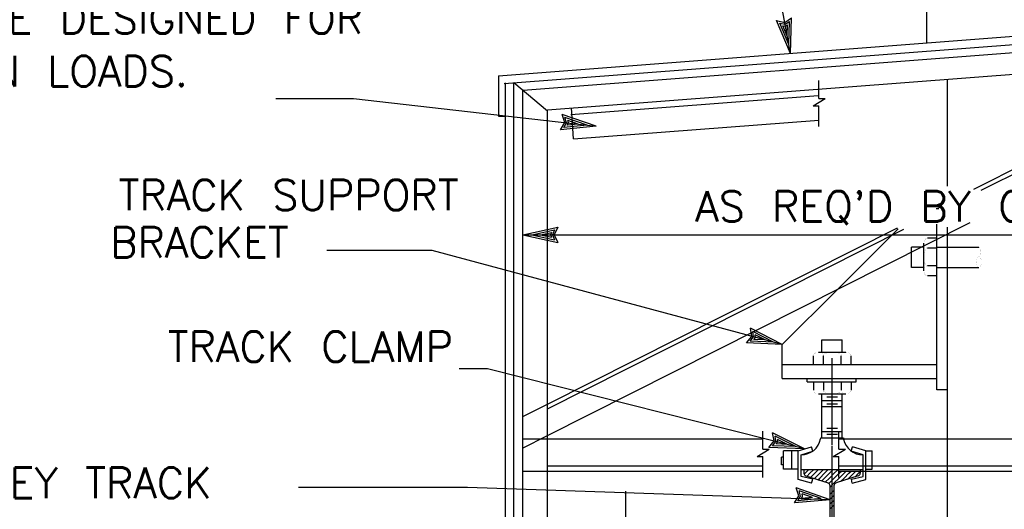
# Model space of a CAD drawing. Extents: x -23 to 2859, y -15 to 3983.
# Tile 18 of 50: x -0.8 to 3.25, y 9.87 to 11.88. Entities that reach past the tile are written whole.
import ezdxf
from ezdxf.enums import TextEntityAlignment as Align

# ---------------------------------------------------------------- set-up
doc = ezdxf.new("R2010")
doc.units = 0
doc.header["$LTSCALE"] = 25.4
doc.header["$MEASUREMENT"] = 0
doc.linetypes.add('HIDDEN2', pattern=[0.1875, 0.125, -0.0625])
doc.layers.add('PAN_TS', color=7, linetype='CONTINUOUS')
doc.styles.add('TXT_SHX', font='txt.shx')

# ---------------------------------------------------------------- blocks, each defined once
blk = doc.blocks.new('LT3')
at = {"layer": 'PAN_TS', "color": 24, "linetype": 'CONTINUOUS'}
for p, q in [((0, 0), (-0.0015, 0.000325)), ((-0.00135, 0), (-0.0015, 0.000325)), ((0, 0), (-0.0015, -0.000325)), ((-0.0015, -0.000325), (-0.00135, 0)), ((-0.000387, 0), (-0.001362, 0.000212)), ((-0.001275, 0), (-0.001362, 0.000212)), ((-0.000387, 0), (-0.001362, -0.000212)), ((-0.001362, -0.000212), (-0.001275, 0)), ((-0.000763, 0), (-0.001225, 0.0001)), ((-0.001187, 0), (-0.001225, 0.0001)), ((-0.000763, 0), (-0.001225, -0.0001)), ((-0.001225, -0.0001), (-0.001187, 0))]:
    blk.add_line(p, q, dxfattribs=at)

msp = doc.modelspace()

# ---------------------------------------------------------------- linework, layer by layer
at = {"layer": 'PAN_TS', "color": 7, "linetype": 'CONTINUOUS'}
for p, q in [((2.3687, 11.7379), (2.1827, 12.7399)), ((2.9287, 11.7819), (2.9287, 12.1909)), ((1.1697, 11.6459), (4.4657, 11.8999)), ((1.1927, 11.6149), (4.5057, 11.8689)), ((1.2707, 11.5879), (4.4727, 11.8339)), ((1.3707, 11.5069), (4.3787, 11.7369)), ((3.1217, 11.1809), (4.1987, 11.7229)), ((3.1527, 11.1769), (4.2457, 11.7269)), ((1.1697, 11.6459), (1.1697, 11.4809)), ((1.1977, 8.9379), (1.1977, 11.6179)), ((1.2327, 8.9379), (1.2327, 11.6179)), ((1.3707, 11.5019), (1.2327, 11.6179)), ((2.4847, 11.5539), (2.4847, 11.6279)), ((3.0137, 11.1929), (3.0137, 11.6329)), ((1.2687, 9.0049), (1.2687, 11.5899)), ((0.2547, 11.5539), (0.5727, 11.5539)), ((0.5727, 11.5539), (1.5697, 11.4399)), ((2.4617, 11.5239), (2.5117, 11.5539)), ((2.4847, 11.5539), (2.5117, 11.5539)), ((1.3707, 9.0049), (1.3707, 11.5069)), ((1.4767, 11.3879), (1.4687, 11.5149)), ((2.4617, 11.5239), (2.4847, 11.5239)), ((2.4847, 11.4379), (2.4847, 11.5239)), ((1.1697, 11.4809), (1.1977, 11.4809)), ((1.4767, 11.3879), (2.4847, 11.4649)), ((2.9667, 11.1019), (2.9777, 11.1019)), ((1.3697, 10.2789), (2.8347, 11.0169)), ((1.3707, 10.1699), (3.1067, 11.0439)), ((1.3707, 10.2989), (2.8077, 11.0229)), ((2.5637, 10.7709), (2.8117, 11.0189)), ((2.9697, 10.9749), (2.9697, 11.0379)), ((3.0137, 10.9959), (3.0137, 11.0249)), ((1.2687, 10.9939), (4.4787, 10.9939)), ((2.9657, 10.9799), (2.9317, 10.9799)), ((2.9697, 10.3569), (2.9697, 10.9749)), ((3.0137, 9.2459), (3.0137, 10.9959)), ((0.8966, 10.9296), (0.4637, 10.9296)), ((2.3347, 10.5429), (0.8966, 10.9296)), ((2.9167, 10.9429), (2.8657, 10.9429)), ((2.8657, 10.8599), (2.8657, 10.9429)), ((2.9167, 10.8459), (2.9167, 10.9589)), ((2.9657, 10.9389), (2.9317, 10.9389)), ((2.9687, 10.9429), (3.1427, 10.9429)), ((2.9167, 10.8599), (2.8657, 10.8599)), ((2.9657, 10.8659), (2.9317, 10.8659)), ((2.9687, 10.8599), (3.1427, 10.8599)), ((2.9657, 10.8259), (2.9317, 10.8259)), ((2.3347, 10.5429), (2.5637, 10.7709)), ((2.4977, 10.5119), (2.4977, 10.5629)), ((2.4977, 10.5629), (2.5807, 10.5629)), ((2.5807, 10.5119), (2.5807, 10.5629)), ((2.3347, 10.4039), (2.3347, 10.5429)), ((2.4637, 10.4629), (2.4637, 10.4969)), ((2.4837, 10.5119), (2.5967, 10.5119)), ((2.5047, 10.4629), (2.5047, 10.4969)), ((2.5397, 10.1299), (2.5397, 10.4879)), ((2.5767, 10.4629), (2.5767, 10.4969)), ((2.6177, 10.4629), (2.6177, 10.4969)), ((1.1244, 10.4433), (1.0072, 10.4433)), ((2.4267, 10.1149), (1.1244, 10.4433)), ((2.3347, 10.4619), (2.9697, 10.4619)), ((2.3347, 10.4039), (2.9697, 10.4039)), ((2.4367, 10.3899), (2.4367, 10.4039)), ((2.6387, 10.3899), (2.6387, 10.4039)), ((2.4367, 10.3899), (2.6387, 10.3899)), ((2.4637, 10.3899), (2.4637, 10.3559)), ((2.5047, 10.3899), (2.5047, 10.3559)), ((2.5767, 10.3899), (2.5767, 10.3559)), ((2.6177, 10.3899), (2.6177, 10.3559)), ((2.9697, 10.3589), (3.0137, 10.3589)), ((2.4837, 10.3409), (2.5967, 10.3409)), ((2.4977, 10.3409), (2.5807, 10.3409)), ((2.4977, 10.1609), (2.4977, 10.3409)), ((2.5177, 10.3279), (2.5617, 10.3279)), ((2.5807, 10.1609), (2.5807, 10.3409)), ((1.2687, 10.2479), (1.3707, 10.2989)), ((2.4977, 10.3139), (2.5807, 10.3139)), ((2.4977, 10.2889), (2.5807, 10.2889)), ((2.5177, 10.2999), (2.5617, 10.2999)), ((2.5177, 10.1999), (2.5617, 10.1999)), ((1.2677, 10.1179), (1.3707, 10.1699)), ((1.2687, 10.1559), (1.3707, 10.1559)), ((1.3707, 10.1559), (2.2537, 10.1559)), ((2.2547, 10.1139), (2.2547, 10.1879)), ((2.4927, 10.1609), (2.5857, 10.1609)), ((2.4977, 10.1869), (2.5807, 10.1869)), ((2.5177, 10.1749), (2.5617, 10.1749)), ((2.5677, 10.1139), (2.5677, 10.1879)), ((2.5677, 10.1559), (4.3787, 10.1559)), ((2.2317, 10.0839), (2.2817, 10.1139)), ((2.2547, 10.1139), (2.2817, 10.1139)), ((2.3997, 10.1069), (2.4557, 10.1239)), ((2.4607, 10.1059), (2.4557, 10.1239)), ((2.5397, 9.3079), (2.5397, 10.1259)), ((2.5447, 10.0839), (2.5947, 10.1139)), ((2.5677, 10.1139), (2.5947, 10.1139)), ((2.6177, 10.1059), (2.6237, 10.1239)), ((2.6787, 10.1069), (2.6237, 10.1239)), ((2.2317, 10.0839), (2.2547, 10.0839)), ((2.2547, 9.9979), (2.2547, 10.0839)), ((2.3397, 10.0809), (2.3317, 10.0809)), ((2.3317, 10.0489), (2.3317, 10.0809)), ((2.3997, 10.1069), (2.3397, 10.1069)), ((2.3397, 10.0319), (2.3397, 10.1069)), ((2.3747, 10.0319), (2.3747, 10.1069)), ((2.3997, 9.9889), (2.3997, 10.1069)), ((2.4127, 10.0909), (2.4607, 10.1059)), ((2.4127, 10.0019), (2.4127, 10.0909)), ((2.5397, 10.0739), (2.5397, 10.1069)), ((2.5447, 10.0839), (2.5677, 10.0839)), ((2.5677, 9.9979), (2.5677, 10.0839)), ((2.6667, 10.0909), (2.6177, 10.1059)), ((2.6667, 10.0239), (2.6667, 10.0909)), ((2.6787, 10.1069), (2.7047, 10.1069)), ((2.6787, 10.0239), (2.6787, 10.1069)), ((2.7047, 10.0319), (2.7047, 10.1069)), ((2.3397, 10.0489), (2.3317, 10.0489)), ((1.2687, 10.0239), (1.3707, 10.0239)), ((1.3707, 10.0239), (2.2537, 10.0239)), ((2.3997, 10.0319), (2.3397, 10.0319)), ((2.4127, 10.0299), (2.5677, 10.0299)), ((2.4607, 9.9899), (2.4127, 10.0019)), ((2.4237, 10.0299), (2.4237, 10.0149)), ((2.4247, 10.0109), (2.4287, 10.0149)), ((2.4287, 10.0149), (2.4427, 10.0289)), ((2.4317, 10.0039), (2.5237, 9.9749)), ((2.4357, 10.0019), (2.4487, 10.0149)), ((2.4487, 10.0149), (2.4627, 10.0289)), ((2.4507, 9.9969), (2.4687, 10.0149)), ((2.4667, 9.9929), (2.4687, 9.9949)), ((2.4687, 10.0149), (2.4827, 10.0289)), ((2.4687, 9.9949), (2.4887, 10.0149)), ((2.4817, 9.9879), (2.4887, 9.9949)), ((2.4887, 10.0149), (2.5037, 10.0299)), ((2.4887, 9.9949), (2.5087, 10.0149)), ((2.4967, 9.9829), (2.5087, 9.9949)), ((2.5227, 10.0289), (2.5077, 10.0139)), ((2.5087, 9.9949), (2.5287, 10.0149)), ((2.5117, 9.9789), (2.5287, 9.9949)), ((2.5437, 10.0299), (2.5287, 10.0149)), ((2.5287, 9.9949), (2.5487, 10.0149)), ((2.5287, 9.9749), (2.5487, 9.9949)), ((2.5487, 10.0149), (2.5627, 10.0289)), ((2.5487, 9.9949), (2.5687, 10.0149)), ((2.5487, 9.9749), (2.5687, 9.9949)), ((2.6467, 10.0039), (2.5557, 9.9749)), ((2.5677, 10.0299), (2.6667, 10.0299)), ((2.5677, 10.0239), (4.5057, 10.0239)), ((2.5687, 10.0149), (2.5777, 10.0239)), ((2.5687, 9.9949), (2.5887, 10.0149)), ((2.5737, 9.9809), (2.5887, 9.9949)), ((2.5887, 10.0149), (2.5977, 10.0239)), ((2.5887, 9.9949), (2.6087, 10.0149)), ((2.6027, 9.9899), (2.6087, 9.9949)), ((2.6087, 10.0149), (2.6177, 10.0239)), ((2.6087, 9.9949), (2.6287, 10.0149)), ((2.6187, 9.9899), (2.6667, 10.0019)), ((2.6287, 10.0149), (2.6377, 10.0239)), ((2.6327, 9.9989), (2.6487, 10.0149)), ((2.6487, 10.0149), (2.6547, 10.0219)), ((2.6547, 10.0299), (2.6547, 10.0239)), ((2.6547, 10.0229), (2.6547, 10.0149)), ((2.6667, 10.0019), (2.6667, 10.0239)), ((2.6787, 10.0319), (2.7047, 10.0319)), ((2.6787, 9.9889), (2.6787, 10.0239)), ((1.0417, 9.9559), (0.3477, 9.9559)), ((2.5317, 9.9059), (1.0417, 9.9559)), ((2.4557, 9.9739), (2.3997, 9.9889)), ((2.4557, 9.9739), (2.4607, 9.9899)), ((2.5267, 9.9729), (2.5287, 9.9749)), ((2.5317, 9.9579), (2.5487, 9.9749)), ((2.5317, 9.5779), (2.5317, 9.9639)), ((2.5477, 9.5779), (2.5477, 9.9639)), ((2.6227, 9.9739), (2.6187, 9.9899)), ((2.6227, 9.9739), (2.6787, 9.9889)), ((1.6927, 9.2949), (1.6927, 9.9417)), ((2.5317, 9.9289), (2.5477, 9.9449)), ((2.5317, 9.9089), (2.5477, 9.9249)), ((2.5317, 9.8889), (2.5477, 9.9049)), ((2.5317, 9.8689), (2.5477, 9.8849))]:
    msp.add_line(p, q, dxfattribs=at)
at = {"layer": 'PAN_TS', "color": 7, "linetype": 'HIDDEN2'}
for p, q in [((1.4667, 11.4879), (2.4827, 11.5659)), ((1.3707, 10.0449), (2.2547, 10.0449)), ((2.5687, 10.0449), (4.4787, 10.0449))]:
    msp.add_line(p, q, dxfattribs=at)
at = {"layer": 'PAN_TS', "color": 7, "linetype": 'CONTINUOUS'}
for points, const_width in [([(2.9314, 10.9389, -0.067348), (2.9286, 10.9393, -0.063116), (2.9258, 10.9405, -0.056531), (2.9233, 10.9423, -0.049726), (2.9211, 10.9448, -0.043978), (2.9193, 10.9479, -0.039727), (2.918, 10.9514, -0.036986), (2.9171, 10.9552, -0.035654), (2.9169, 10.9591, -0.035654), (2.9171, 10.963, -0.036986), (2.918, 10.9668, -0.039727), (2.9193, 10.9703, -0.043978), (2.9211, 10.9734, -0.049726), (2.9233, 10.9759, -0.056531), (2.9258, 10.9777, -0.063116), (2.9286, 10.9789, -0.067348), (2.9314, 10.9793, -0.067348)], 0.00035), ([(2.9314, 10.8663, -0.114895), (2.9286, 10.867, -0.085301), (2.9258, 10.869, -0.057336), (2.9233, 10.8724, -0.039984), (2.921, 10.8769, -0.030078), (2.9192, 10.8824, -0.024465), (2.9179, 10.8887, -0.021405), (2.917, 10.8955, -0.020047), (2.9167, 10.9026, -0.020047), (2.917, 10.9097, -0.021405), (2.9179, 10.9165, -0.024465), (2.9192, 10.9228, -0.030078), (2.921, 10.9283, -0.039984), (2.9233, 10.9328, -0.057336), (2.9258, 10.9362, -0.085301), (2.9286, 10.9382, -0.114895), (2.9314, 10.9389, -0.114895)], 0.00035), ([(3.1424, 10.9033, 0.10663), (3.1441, 10.9036, 0.082877), (3.1457, 10.9048, 0.058368), (3.1472, 10.9066, 0.041961), (3.1486, 10.9091, 0.03213), (3.1496, 10.9121, 0.026402), (3.1505, 10.9155, 0.023228), (3.1509, 10.9192, 0.021809), (3.1511, 10.9231, 0.021809), (3.1509, 10.927, 0.023228), (3.1505, 10.9307, 0.026402), (3.1496, 10.9341, 0.03213), (3.1486, 10.9371, 0.041961), (3.1472, 10.9396, 0.058368), (3.1457, 10.9414, 0.082877), (3.1441, 10.9425, 0.10663), (3.1424, 10.9429, 0.10663)], 0.00035), ([(2.9314, 10.8259, -0.067348), (2.9286, 10.8263, -0.063116), (2.9258, 10.8275, -0.056531), (2.9233, 10.8293, -0.049726), (2.9211, 10.8318, -0.043978), (2.9193, 10.8349, -0.039727), (2.918, 10.8384, -0.036986), (2.9171, 10.8422, -0.035654), (2.9169, 10.8461, -0.035654), (2.9171, 10.85, -0.036986), (2.918, 10.8538, -0.039727), (2.9193, 10.8573, -0.043978), (2.9211, 10.8604, -0.049726), (2.9233, 10.8629, -0.056531), (2.9258, 10.8647, -0.063116), (2.9286, 10.8659, -0.067348), (2.9314, 10.8663, -0.067348)], 0.00035), ([(2.4641, 10.4973, -0.067348), (2.4645, 10.5001, -0.063116), (2.4657, 10.5029, -0.056531), (2.4675, 10.5054, -0.049726), (2.47, 10.5076, -0.043978), (2.4731, 10.5094, -0.039727), (2.4766, 10.5107, -0.036986), (2.4804, 10.5116, -0.035654), (2.4843, 10.5119, -0.035654), (2.4882, 10.5116, -0.036986), (2.492, 10.5107, -0.039727), (2.4955, 10.5094, -0.043978), (2.4986, 10.5076, -0.049726), (2.5011, 10.5054, -0.056531), (2.5029, 10.5029, -0.063116), (2.5041, 10.5001, -0.067348), (2.5045, 10.4973, -0.067348)], 0.00035), ([(2.5045, 10.4973, -0.114895), (2.5052, 10.5002, -0.085301), (2.5072, 10.5029, -0.057336), (2.5106, 10.5055, -0.039984), (2.5151, 10.5077, -0.030078), (2.5206, 10.5095, -0.024465), (2.5269, 10.5109, -0.021405), (2.5337, 10.5117, -0.020047), (2.5408, 10.512, -0.020047), (2.5479, 10.5117, -0.021405), (2.5547, 10.5109, -0.024465), (2.561, 10.5095, -0.030078), (2.5665, 10.5077, -0.039984), (2.571, 10.5055, -0.057336), (2.5744, 10.5029, -0.085301), (2.5764, 10.5002, -0.114895), (2.5771, 10.4973, -0.114895)], 0.00035), ([(2.5771, 10.4973, -0.067348), (2.5775, 10.5001, -0.063116), (2.5787, 10.5029, -0.056531), (2.5805, 10.5054, -0.049726), (2.583, 10.5076, -0.043978), (2.5861, 10.5094, -0.039727), (2.5896, 10.5107, -0.036986), (2.5933, 10.5116, -0.035654), (2.5973, 10.5119, -0.035654), (2.6012, 10.5116, -0.036986), (2.605, 10.5107, -0.039727), (2.6085, 10.5094, -0.043978), (2.6115, 10.5076, -0.049726), (2.614, 10.5054, -0.056531), (2.6159, 10.5029, -0.063116), (2.6171, 10.5001, -0.067348), (2.6174, 10.4973, -0.067348)], 0.00035), ([(2.4641, 10.3557, 0.067348), (2.4645, 10.3528, 0.063116), (2.4657, 10.3501, 0.056531), (2.4675, 10.3476, 0.049726), (2.47, 10.3454, 0.043978), (2.4731, 10.3436, 0.039727), (2.4766, 10.3422, 0.036986), (2.4804, 10.3414, 0.035654), (2.4843, 10.3411, 0.035654), (2.4882, 10.3414, 0.036986), (2.492, 10.3422, 0.039727), (2.4955, 10.3436, 0.043978), (2.4986, 10.3454, 0.049726), (2.5011, 10.3476, 0.056531), (2.5029, 10.3501, 0.063116), (2.5041, 10.3528, 0.067348), (2.5045, 10.3557, 0.067348)], 0.00025), ([(2.5045, 10.3557, 0.114895), (2.5052, 10.3528, 0.085301), (2.5072, 10.35, 0.057336), (2.5106, 10.3475, 0.039984), (2.5151, 10.3453, 0.030078), (2.5206, 10.3435, 0.024465), (2.5269, 10.3421, 0.021405), (2.5337, 10.3413, 0.020047), (2.5408, 10.341, 0.020047), (2.5479, 10.3413, 0.021405), (2.5547, 10.3421, 0.024465), (2.561, 10.3435, 0.030078), (2.5665, 10.3453, 0.039984), (2.571, 10.3475, 0.057336), (2.5744, 10.35, 0.085301), (2.5764, 10.3528, 0.114895), (2.5771, 10.3557, 0.114895)], 0.00025), ([(2.5771, 10.3557, 0.067348), (2.5775, 10.3528, 0.063116), (2.5787, 10.3501, 0.056531), (2.5805, 10.3476, 0.049726), (2.583, 10.3454, 0.043978), (2.5861, 10.3436, 0.039727), (2.5896, 10.3422, 0.036986), (2.5933, 10.3414, 0.035654), (2.5973, 10.3411, 0.035654), (2.6012, 10.3414, 0.036986), (2.605, 10.3422, 0.039727), (2.6085, 10.3436, 0.043978), (2.6115, 10.3454, 0.049726), (2.614, 10.3476, 0.056531), (2.6159, 10.3501, 0.063116), (2.6171, 10.3528, 0.067348), (2.6174, 10.3557, 0.067348)], 0.00025)]:
    msp.add_lwpolyline(points, format="xyb", dxfattribs=dict(at, const_width=const_width))
at = {"layer": 'PAN_TS', "color": 7, "linetype": 'CONTINUOUS', "const_width": 0.00035}
msp.add_lwpolyline([(3.1424, 10.9033, 0.096386), (3.1403, 10.9028, 0.079072), (3.1383, 10.9016, 0.05915), (3.1364, 10.8996, 0.044387), (3.1348, 10.8969, 0.034906), (3.1335, 10.8936, 0.029141), (3.1325, 10.8898, 0.025866), (3.1319, 10.8857, 0.024383), (3.1317, 10.8814, 0.024383), (3.1319, 10.8772, 0.025866), (3.1325, 10.8731, 0.029141), (3.1335, 10.8693, 0.034906), (3.1348, 10.866, 0.044387), (3.1364, 10.8633, 0.05915), (3.1383, 10.8613, 0.079072), (3.1403, 10.86, 0.096386), (3.1424, 10.8596, 0.096386), (3.1445, 10.86, 0.079072), (3.1465, 10.8613, 0.05915), (3.1484, 10.8633, 0.044387), (3.15, 10.866, 0.034906), (3.1513, 10.8693, 0.029141), (3.1523, 10.8731, 0.025866), (3.1529, 10.8772, 0.024383), (3.1531, 10.8814, 0.024383), (3.1529, 10.8857, 0.025866), (3.1523, 10.8898, 0.029141), (3.1513, 10.8936, 0.034906), (3.15, 10.8969, 0.044387), (3.1484, 10.8996, 0.05915), (3.1465, 10.9016, 0.079072), (3.1445, 10.9028, 0.096386)], format="xyb", close=True, dxfattribs=at)
at = {"layer": 'PAN_TS', "color": 7, "linetype": 'CONTINUOUS'}
for centre, radius, start, end in [((2.4136, 10.1708), 0.0801, 269.1652, 349.2984), ((2.4136, 10.1708), 0.0801, 349.2984, 352.7357), ((2.6653, 10.1708), 0.0801, 187.2643, 191.4795), ((2.6653, 10.1708), 0.0801, 191.4795, 270.8348), ((2.4355, 10.0149), 0.0117, 180, 252.3324), ((2.6434, 10.0149), 0.0117, 287.6676, 360), ((2.5198, 9.9636), 0.0117, 0, 72.4165), ((2.5591, 9.9636), 0.0117, 107.5835, 180)]:
    msp.add_arc(centre, radius, start, end, dxfattribs=at)

# ---------------------------------------------------------------- block references
at = {"layer": 'PAN_TS', "linetype": 'CONTINUOUS'}
for p, xscale, yscale, zscale, rotation in [((2.3687, 11.7379), 96.0002230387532, 96.0002230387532, 96.0002230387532, 280.4948971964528), ((1.5697, 11.4399), 96.0001014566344, 96.0001014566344, 96.0001014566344, 353.4769567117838), ((1.2687, 10.9939), 96, 96, 96, 180.0000000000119), ((2.3347, 10.5429), 96.00042643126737, 96.00042643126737, 96.00042643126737, 344.8877872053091), ((2.4267, 10.1149), 96.00014342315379, 96.00014342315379, 96.00014342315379, 345.4862357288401), ((2.5317, 9.9059), 96.00024874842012, 96.00024874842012, 96.00024874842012, 352.8465567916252)]:
    msp.add_blockref('LT3', p, dxfattribs=dict(at, xscale=xscale, yscale=yscale, zscale=zscale, rotation=rotation))

# ---------------------------------------------------------------- texts
at = {"layer": 'PAN_TS', "color": 7, "linetype": 'CONTINUOUS', "style": 'TXT_SHX'}
for s, p in [('ENCLOSURE IS TO BE DESIGNED FOR', (-1.0075, 11.8199)), ('SITE SPECIFIC DESIGN LOADS.', (-1.3936, 11.6029)), ('TRACK SUPPORT', (0.3067, 11.0944)), ("AS REQ'D BY OPERATOR", (3.0288, 11.0479)), ('BRACKET', (-0.0597, 10.9004)), ('TROLLEY TRACK', (-0.6734, 9.9131))]:
    msp.add_text(s, height=0.125, dxfattribs=at).set_placement(p, align=Align.CENTER)
msp.add_text('TRACK CLAMP', height=0.125, dxfattribs=at).set_placement((0.9822, 10.4723), align=Align.RIGHT)

doc.saveas('drawing.dxf')
